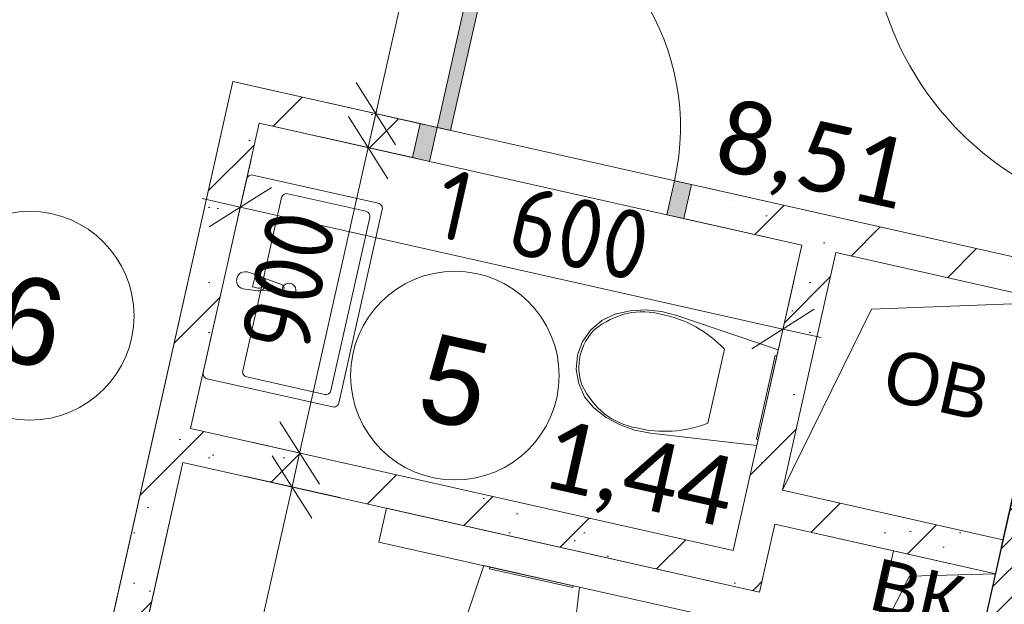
# Model space of a CAD drawing. Header units: millimetres. Extents: x -7213913 to -6930480, y 6129472 to 6353620.
# Tile 70 of 256: x -7200865 to -7198033, y 6164266 to 6165947. Entities that reach past the tile are written whole.
import ezdxf
from ezdxf.enums import TextEntityAlignment as Align

# ---------------------------------------------------------------- set-up
doc = ezdxf.new("R2010")
doc.units = ezdxf.units.MM
doc.header["$MEASUREMENT"] = 0
for name, color, linetype in [('S - квартира_помещение.АР', 7, 'Continuous'), ('АР-Мебель_Сантехника.АР', 7, 'Continuous'), ('АР-Стены_внутренние_пилоны.АР', 7, 'Continuous'), ('АР-Стены_Перегородки_межквартирные_200.АР', 7, 'Continuous'), ('АР-Чертеж-Размеры.АР', 7, 'Continuous'), ('Двери Archicad', 7, 'Continuous')]:
    doc.layers.add(name, color=color, linetype=linetype)
for name, color, linetype, lineweight in [('S - квартира_помещение.АР_Ном._пера__2', 8, 'Continuous', 15), ('АР-Мебель_Сантехника.АР_Ном._пера__101', 252, 'Continuous', 0), ('АР-Стены_внутренние_пилоны.АР_Ном._пера__1', 7, 'Continuous', 30), ('АР-Стены_Перегородки_межквартирные_200.АР_Ном._пера__1', 7, 'Continuous', 30), ('АР-Чертеж-Размеры.АР_Ном._пера__1', 7, 'Continuous', 0), ('Двери Archicad_Ном._пера__120', 7, 'Continuous', 0), ('ИОС-Шахты и отверстия.АР_Ном._пера__1', 7, 'Continuous', 0), ('Паспорта Зон Archicad_Ном._пера__1', 7, 'Continuous', 0)]:
    doc.layers.add(name, color=color, linetype=linetype, lineweight=lineweight)
doc.styles.add('РЎР“Р•РќР•Р\xa0Р\x98Р\xa0_РЎРўР\x98Р›Р¬_1', font='txt')
doc.styles.add('РЎР“Р•РќР•Р\xa0Р\x98Р\xa0_РЎРўР\x98Р›Р¬_2', font='calibri.ttf')
doc.styles.add('РЎР“Р•РќР•Р\xa0Р\x98Р\xa0_РЎРўР\x98Р›Р¬_3', font='GOST_Common.ttf')
doc.styles.add('РЎР“Р•РќР•Р\xa0Р\x98Р\xa0_РЎРўР\x98Р›Р¬_4', font='arial.ttf')
doc.dimstyles.new('СГЕНЕРИР_СТИЛЬ__4', dxfattribs={"dimtxt": 200, "dimasz": 142.5, "dimexe": 0.18, "dimexo": 0.0625, "dimgap": 0, "dimtad": 1, "dimdec": 0, "dimzin": 0, "dimdsep": 46, "dimtxsty": 'РЎР“Р•РќР•Р\xa0Р\x98Р\xa0_РЎРўР\x98Р›Р¬_3', "dimblk": 'ARROWHEAD_6', "dimblk1": 'ARROWHEAD_6', "dimblk2": 'ARROWHEAD_6', "dimcen": 0.09, "dimse1": 1, "dimse2": 1, "dimclrd": 7, "dimclre": 7, "dimclrt": 7, "dimazin": 0, "dimtfac": 1, "dimtdec": 4, "dimtmove": 2, "dimatfit": 3, "dimfxl": 1, "dimtolj": 1, "dimtzin": 0, "dimarcsym": 0})
doc.dimstyles.new('СГЕНЕРИР_СТИЛЬ__5', dxfattribs={"dimtxt": 200, "dimasz": 142.5, "dimexe": 0.18, "dimexo": 0.0625, "dimgap": 0, "dimtad": 1, "dimdec": 0, "dimzin": 0, "dimdsep": 46, "dimtxsty": 'РЎР“Р•РќР•Р\xa0Р\x98Р\xa0_РЎРўР\x98Р›Р¬_3', "dimblk": 'ARROWHEAD_6', "dimblk1": 'ARROWHEAD_6', "dimblk2": 'ARROWHEAD_6', "dimcen": 0.09, "dimse1": 1, "dimse2": 1, "dimclrd": 7, "dimclre": 7, "dimclrt": 7, "dimazin": 0, "dimtfac": 1, "dimtdec": 4, "dimtmove": 0, "dimatfit": 3, "dimfxl": 1, "dimtolj": 1, "dimtzin": 0, "dimarcsym": 0})
pattern_1 = [(45, (-6566190.34, 6562677.8), (-169.70563, 169.70563), []), (90, (-6566360.05, 6562847.5), (-216, 0), [0, -144, 0, -216]), (155, (-6566190.34, 6563017.2), (91.285545, 195.76248), [0, -105.6, 0, -182.4])]

# ---------------------------------------------------------------- blocks, each defined once
blk = doc.blocks.new('Холл_6_12_10', base_point=(-7199981.7, 6166267.3))
at = {"layer": 'S - квартира_помещение.АР_Ном._пера__2', "color": 8, "linetype": 'Continuous', "lineweight": 15, "flags": 128}
blk.add_lwpolyline([(-7197742.3, 6165306.1), (-7197374.8, 6166942.6), (-7199618.9, 6167446.6), (-7200009.2, 6167534.2), (-7200146.1, 6166924.4), (-7200877.9, 6167088.8), (-7201827.6, 6162860.1), (-7200949.5, 6162662.9), (-7200251.8, 6165769.5), (-7197861.3, 6165232.6), (-7197839.9, 6165328.1)], close=True, dxfattribs=at)
at = {"layer": 'Паспорта Зон Archicad_Ном._пера__1', "color": 7, "linetype": 'Continuous', "lineweight": 0}
blk.add_circle((-7200835.9, 6165095.9), 300, dxfattribs=at)
at = {"layer": 'Паспорта Зон Archicad_Ном._пера__1', "color": 7, "lineweight": 0, "style": 'РЎР“Р•РќР•Р\xa0Р\x98Р\xa0_РЎРўР\x98Р›Р¬_2'}
blk.add_attdef('ROOM_AREA', text='', height=200, rotation=347.3417, dxfattribs=at).set_placement((-7198314.2, 6165498.3), align=Align.MIDDLE_RIGHT)
at = {"layer": 'Паспорта Зон Archicad_Ном._пера__1', "color": 7, "lineweight": 0, "style": 'РЎР“Р•РќР•Р\xa0Р\x98Р\xa0_РЎРўР\x98Р›Р¬_1'}
blk.add_attdef('ROOM_NUMBER', text='', height=250, rotation=347.3417, dxfattribs=at).set_placement((-7200835.9, 6165081), align=Align.MIDDLE_CENTER)
blk = doc.blocks.new('С_у_5_13_10', base_point=(-7199439.7, 6164960.5))
at = {"layer": 'S - квартира_помещение.АР_Ном._пера__2', "color": 8, "linetype": 'Continuous', "lineweight": 15, "flags": 128}
blk.add_lwpolyline([(-7200176.1, 6165650), (-7200373.3, 6164771.9), (-7198812.3, 6164421.3), (-7198615.1, 6165299.4)], close=True, dxfattribs=at)
at = {"layer": 'Паспорта Зон Archicad_Ном._пера__1', "color": 7, "linetype": 'Continuous', "lineweight": 0}
blk.add_circle((-7199613.2, 6164923.9), 300, dxfattribs=at)
at = {"layer": 'Паспорта Зон Archicad_Ном._пера__1', "color": 7, "lineweight": 0, "style": 'РЎР“Р•РќР•Р\xa0Р\x98Р\xa0_РЎРўР\x98Р›Р¬_1'}
blk.add_attdef('ROOM_NUMBER', text='', height=250, rotation=347.3417, dxfattribs=at).set_placement((-7199613.2, 6164907.1), align=Align.MIDDLE_CENTER)
at = {"layer": 'Паспорта Зон Archicad_Ном._пера__1', "color": 7, "lineweight": 0, "style": 'РЎР“Р•РќР•Р\xa0Р\x98Р\xa0_РЎРўР\x98Р›Р¬_2'}
blk.add_attdef('ROOM_AREA', text='', height=200, rotation=347.3417, dxfattribs=at).set_placement((-7198815.9, 6164585.2), align=Align.MIDDLE_RIGHT)
blk = doc.blocks.new('С_у_4_14_10', base_point=(-7199566.7, 6163805.3))
at = {"layer": 'S - квартира_помещение.АР_Ном._пера__2', "color": 8, "linetype": 'Continuous', "lineweight": 15, "flags": 128}
blk.add_lwpolyline([(-7200851.9, 6162641), (-7199095.7, 6162246.5), (-7198788.6, 6163613.6), (-7198252, 6163493.1), (-7198058.5, 6164354.5), (-7198692.9, 6164496.9), (-7198736.7, 6164301.8), (-7200395.2, 6164674.3)], close=True, dxfattribs=at)
at = {"layer": 'Паспорта Зон Archicad_Ном._пера__1', "color": 7, "lineweight": 0, "style": 'РЎР“Р•РќР•Р\xa0Р\x98Р\xa0_РЎРўР\x98Р›Р¬_1'}
blk.add_attdef('ROOM_NUMBER', text='', height=250, rotation=347.3417, dxfattribs=at).set_placement((-7200107.6, 6162841.4), align=Align.MIDDLE_CENTER)
at = {"layer": 'Паспорта Зон Archicad_Ном._пера__1', "color": 7, "lineweight": 0, "style": 'РЎР“Р•РќР•Р\xa0Р\x98Р\xa0_РЎРўР\x98Р›Р¬_2'}
blk.add_attdef('ROOM_AREA', text='', height=200, rotation=347.3417, dxfattribs=at).set_placement((-7199211.1, 6162534.7), align=Align.MIDDLE_RIGHT)
blk = doc.blocks.new('Символ Проема в Полу 21[28]_10', base_point=(-7198417, 6164127.5))
at = {"layer": 'ИОС-Шахты и отверстия.АР_Ном._пера__1', "color": 7, "linetype": 'Continuous', "lineweight": 0, "flags": 128}
for points in [[(-7198417, 6164127.5), (-7198351.3, 6164420.2), (-7198058.5, 6164354.5), (-7198305.4, 6164347.8)], [(-7198305.4, 6164347.8), (-7198058.5, 6164354.5), (-7198124.3, 6164061.8), (-7198417, 6164127.5)]]:
    blk.add_lwpolyline(points, close=True, dxfattribs=at)
at = {"layer": 'ИОС-Шахты и отверстия.АР_Ном._пера__1', "color": 7, "linetype": 'Continuous', "lineweight": 0, "insert": (-7198253.6, 6164170.1), "char_height": 150, "attachment_point": 8, "rotation": 347.3417, "style": 'РЎР“Р•РќР•Р\xa0Р\x98Р\xa0_РЎРўР\x98Р›Р¬_4'}
blk.add_mtext('\\A1;{\\pqc;\\pt0;\\fArial|b0|i0|c204|p0;\\c739502;\\W1.000000;ВК\\fArial|b0|i0|c204|p0;\\W1.000000;\\A1{\\H.66x;\\S^  ;}\\fArial|b0|i0|c204|p0;\\W1.000000;\\fArial|b0|i0|c204|p0;\\W1.000000;\\A1{\\H.66x;\\S^  ;}\\fArial|b0|i0|c204|p0;\\W1.000000;\\fArial|b0|i0|c204|p0;\\W1.000000;\\A1{\\H.66x;\\S^  ;}}', dxfattribs=at)
blk = doc.blocks.new('Умывальник 23[42]_10', base_point=(-7200274.7, 6165211))
at = {"layer": 'АР-Мебель_Сантехника.АР_Ном._пера__101', "color": 252, "linetype": 'Continuous', "lineweight": 0}
for p, q in [((-7200093.6, 6165447), (-7199869.2, 6165396.6)), ((-7200223.3, 6164938), (-7200111.5, 6165435.7)), ((-7199857.8, 6165378.7), (-7199969.6, 6164881.1)), ((-7200194.8, 6165179.1), (-7200188.9, 6165205.6)), ((-7200188.9, 6165205.6), (-7200174.4, 6165202.4)), ((-7200180.3, 6165175.8), (-7200194.8, 6165179.1)), ((-7199987.5, 6164869.7), (-7200211.9, 6164920.1))]:
    blk.add_line(p, q, dxfattribs=at)
at = {"layer": 'АР-Мебель_Сантехника.АР_Ном._пера__101', "color": 252, "linetype": 'Continuous', "lineweight": 0, "flags": 128}
for points in [[(-7200337.2, 6164932.9), (-7200212.3, 6165489, -0.414214), (-7200194.3, 6165500.4), (-7199833.3, 6165419.3, -0.414214), (-7199822, 6165401.4), (-7199946.9, 6164845.2, -0.414214), (-7199964.8, 6164833.9), (-7200325.8, 6164915, -0.414214)], [(-7200221.7, 6165173.4), (-7200179.8, 6165168.1, 0.12102), (-7200169.8, 6165169.2), (-7200116.7, 6165164.1, 0.882566), (-7200111.9, 6165185.8), (-7200162.1, 6165203.8, 0.12102), (-7200170.6, 6165209.1), (-7200210.7, 6165222.2, 1)]]:
    blk.add_lwpolyline(points, format="xyb", close=True, dxfattribs=at)
at = {"layer": 'АР-Мебель_Сантехника.АР_Ном._пера__101', "color": 252, "linetype": 'Continuous', "lineweight": 0}
blk.add_circle((-7200090.2, 6165169.5), 20, dxfattribs=at)
for centre, radius, start, end in [((-7200096.9, 6165432.4), 15, 77.3417, 167.3417), ((-7199872.5, 6165382), 15, 347.3417, 77.3417), ((-7200177.4, 6165189.1), 13.6, 257.3417, 77.3417), ((-7200177.1, 6165189), 21.1, 290.1128, 44.5707), ((-7200208.6, 6164934.8), 15, 167.3417, 257.3417), ((-7199984.2, 6164884.4), 15, 257.3417, 347.3417)]:
    blk.add_arc(centre, radius, start, end, dxfattribs=at)
blk = doc.blocks.new('Унитаз 23[43]_10', base_point=(-7198713.7, 6164860.4))
at = {"layer": 'АР-Мебель_Сантехника.АР_Ном._пера__101', "color": 252, "linetype": 'Continuous', "lineweight": 0}
for p, q in [((-7198861.5, 6164893.6), (-7198837.6, 6164999.9)), ((-7198885.3, 6164787.3), (-7198861.5, 6164893.6))]:
    blk.add_line(p, q, dxfattribs=at)
at = {"layer": 'АР-Мебель_Сантехника.АР_Ном._пера__101', "color": 252, "linetype": 'Continuous', "lineweight": 0, "flags": 128}
for points in [[(-7199063.7, 6165112.6), (-7199108.9, 6165110.1), (-7199153.1, 6165100.5), (-7199190.5, 6165082.7), (-7199222.1, 6165055.9), (-7199245.8, 6165022), (-7199260.1, 6164983.1), (-7199263.8, 6164941.9), (-7199256.9, 6164901), (-7199239.8, 6164863.3), (-7199213.6, 6164831.2), (-7199177.7, 6164803.7), (-7199138, 6164782), (-7199095.3, 6164766.8), (-7199050.8, 6164758.4), (-7198744.6, 6164722.8), (-7198682.8, 6164997.9), (-7198974.9, 6165096.7), (-7199018.7, 6165108.1)], [(-7198740.7, 6164740.4), (-7198686.8, 6164980.4), (-7198691.7, 6164981.5), (-7198745.6, 6164741.5)]]:
    blk.add_lwpolyline(points, close=True, dxfattribs=at)
at = {"layer": 'АР-Мебель_Сантехника.АР_Ном._пера__101', "color": 252, "linetype": 'Continuous', "lineweight": 0}
for centre, major_axis, start_param, end_param in [((-7199085.3, 6164852.1), (56.3, 250.7), 6.227454, 7.128043), ((-7199101.5, 6164682.9), (93.2, 414.9), 5.753781, 6.306801), ((-7199134.6, 6164954.1), (30.4, 135.2), 0.938292, 1.564936), ((-7199134.2, 6164955.7), (30.4, 135.2), 1.576657, 2.203301), ((-7199046.1, 6165026.7), (56.3, 250.7), 2.296732, 3.19732), ((-7198988.4, 6165186.6), (93.2, 414.9), 3.117975, 3.670995)]:
    blk.add_ellipse(centre, major_axis=major_axis, ratio=0.875546, start_param=start_param, end_param=end_param, dxfattribs=at)
blk = doc.blocks.new('Унитаз 23[67]_10', base_point=(-7199392.7, 6164346.7))
at = {"layer": 'АР-Мебель_Сантехника.АР_Ном._пера__101', "color": 252, "linetype": 'Continuous', "lineweight": 0}
for p, q in [((-7199532.1, 6164222.8), (-7199425.9, 6164198.9)), ((-7199425.9, 6164198.9), (-7199319.6, 6164175.1))]:
    blk.add_line(p, q, dxfattribs=at)
at = {"layer": 'АР-Мебель_Сантехника.АР_Ном._пера__101', "color": 252, "linetype": 'Continuous', "lineweight": 0, "flags": 128}
for points in [[(-7199314.3, 6163922.4), (-7199336, 6163882.7), (-7199363.5, 6163846.8), (-7199395.6, 6163820.6), (-7199433.3, 6163803.5), (-7199474.1, 6163796.6), (-7199515.4, 6163800.3), (-7199554.2, 6163814.6), (-7199588.2, 6163838.3), (-7199615, 6163869.9), (-7199632.8, 6163907.3), (-7199642.4, 6163951.5), (-7199644.9, 6163996.7), (-7199640.4, 6164041.7), (-7199629, 6164085.5), (-7199530.2, 6164377.6), (-7199255.1, 6164315.8), (-7199290.7, 6164009.5), (-7199299.1, 6163965.1)], [(-7199512.7, 6164373.6), (-7199272.7, 6164319.7), (-7199273.8, 6164314.8), (-7199513.8, 6164368.7)]]:
    blk.add_lwpolyline(points, close=True, dxfattribs=at)
at = {"layer": 'АР-Мебель_Сантехника.АР_Ном._пера__101', "color": 252, "linetype": 'Continuous', "lineweight": 0}
for centre, major_axis, start_param, end_param in [((-7199215.2, 6163958.9), (-414.9, 93.2), 5.753783, 6.306803), ((-7199718.9, 6164072), (-414.9, 93.2), 3.117977, 3.670997), ((-7199384.4, 6163975.1), (-250.7, 56.3), 6.227458, 7.128046), ((-7199559, 6164014.3), (-250.7, 56.3), 2.296735, 3.197324), ((-7199486.4, 6163925.8), (-135.2, 30.4), 0.938292, 1.564935), ((-7199487.9, 6163926.2), (-135.2, 30.4), 1.576657, 2.203301)]:
    blk.add_ellipse(centre, major_axis=major_axis, ratio=0.875546, start_param=start_param, end_param=end_param, dxfattribs=at)
blk = doc.blocks.new('Символ Проема в Полу 21[132]_10', base_point=(-7198670.9, 6164594.5))
at = {"layer": 'ИОС-Шахты и отверстия.АР_Ном._пера__1', "color": 7, "linetype": 'Continuous', "lineweight": 0, "flags": 128}
for points in [[(-7198670.9, 6164594.5), (-7198517.5, 6165277.5), (-7197883.2, 6165135.1), (-7198414.4, 6165114.7)], [(-7198414.4, 6165114.7), (-7197883.2, 6165135.1), (-7198036.6, 6164452.1), (-7198670.9, 6164594.5)]]:
    blk.add_lwpolyline(points, close=True, dxfattribs=at)
at = {"layer": 'ИОС-Шахты и отверстия.АР_Ном._пера__1', "color": 7, "linetype": 'Continuous', "lineweight": 0, "insert": (-7198196.4, 6164769.7), "char_height": 150, "attachment_point": 8, "rotation": 347.3417, "style": 'РЎР“Р•РќР•Р\xa0Р\x98Р\xa0_РЎРўР\x98Р›Р¬_4'}
blk.add_mtext('\\A1;{\\pqc;\\pt0;\\fArial|b0|i0|c204|p0;\\c739502;\\W1.000000;ОВ\\fArial|b0|i0|c204|p0;\\W1.000000;\\A1{\\H.66x;\\S^  ;}\\fArial|b0|i0|c204|p0;\\W1.000000;\\fArial|b0|i0|c204|p0;\\W1.000000;\\A1{\\H.66x;\\S^  ;}\\fArial|b0|i0|c204|p0;\\W1.000000;\\fArial|b0|i0|c204|p0;\\W1.000000;\\A1{\\H.66x;\\S^  ;}}', dxfattribs=at)
blk = doc.blocks.new('Металлическая Дверь 23[20]_10', base_point=(-6566190.3, 6562677.8))
at = {"layer": 'Двери Archicad_Ном._пера__120', "linetype": 'Continuous', "lineweight": 0, "true_color": 0xffffff}
for points in [[(-7198398.1, 6166447.6), (-7198406.9, 6166408.6), (-7197538.5, 6166213.5), (-7197529.8, 6166252.6)], [(-7197434.2, 6166313.1), (-7197512.2, 6166330.6), (-7197529.8, 6166252.6), (-7197490.7, 6166243.8), (-7197451.7, 6166235)], [(-7197646.7, 6165366.7), (-7197685.8, 6165375.4), (-7197724.8, 6165384.2), (-7197742.3, 6165306.1), (-7197664.3, 6165288.6)]]:
    blk.add_hatch(color=7, dxfattribs=at).paths.add_polyline_path(points)
at = {"layer": 'Двери Archicad_Ном._пера__120', "color": 7, "linetype": 'Continuous', "lineweight": 0}
for p, q in [((-7198406.9, 6166408.6), (-7198398.1, 6166447.6)), ((-7198398.1, 6166447.6), (-7197529.8, 6166252.6)), ((-7197538.5, 6166213.5), (-7198406.9, 6166408.6)), ((-7197512.2, 6166330.6), (-7197529.8, 6166252.6)), ((-7197434.2, 6166313.1), (-7197512.2, 6166330.6)), ((-7197512.2, 6166330.6), (-7197434.2, 6166313.1)), ((-7197512.2, 6166330.6), (-7197434.2, 6166313.1)), ((-7197451.7, 6166235), (-7197434.2, 6166313.1)), ((-7197438.6, 6166293.6), (-7197302, 6166262.9)), ((-7197297.6, 6166282.4), (-7197302, 6166262.9)), ((-7197529.8, 6166252.6), (-7197538.5, 6166213.5)), ((-7197529.8, 6166252.6), (-7197490.7, 6166243.8)), ((-7197490.7, 6166243.8), (-7197451.7, 6166235)), ((-7197724.8, 6165384.2), (-7197742.3, 6165306.1)), ((-7197685.8, 6165375.4), (-7197724.8, 6165384.2)), ((-7197646.7, 6165366.7), (-7197685.8, 6165375.4)), ((-7197664.3, 6165288.6), (-7197646.7, 6165366.7)), ((-7197742.3, 6165306.1), (-7197664.3, 6165288.6)), ((-7197742.3, 6165306.1), (-7197664.3, 6165288.6)), ((-7197742.3, 6165306.1), (-7197664.3, 6165288.6)), ((-7197659.9, 6165308.1), (-7197523.3, 6165277.4)), ((-7197527.7, 6165257.9), (-7197523.3, 6165277.4))]:
    blk.add_line(p, q, dxfattribs=at)
blk.add_arc((-7197529.8, 6166252.6), 890, 167.3417, 257.3417, dxfattribs=at)
blk = doc.blocks.new('Стена_53_10', base_point=(-7196514.7, 6170772.2))
at = {"layer": 'Двери Archicad_Ном._пера__120', "color": 7, "linetype": 'Continuous', "lineweight": 0}
blk.add_blockref('Металлическая Дверь 23[20]_10', (-6566190.3, 6562677.8), dxfattribs=at)
blk = doc.blocks.new('Стена_193_10', base_point=(-7200873.8, 6162543.4))
at = {"layer": 'АР-Стены_Перегородки_межквартирные_200.АР', "linetype": 'Continuous', "lineweight": 0, "true_color": 0x000000}
h = blk.add_hatch(dxfattribs=at)
h.set_pattern_fill('БУТ__50__000A', color=18, style=0, pattern_type=2)
h.set_pattern_definition(pattern_1)
h.paths.add_polyline_path([(-7200273.7, 6165671.9), (-7200176.1, 6165650), (-7200251.8, 6165769.5)])
h = blk.add_hatch(dxfattribs=at)
h.set_pattern_fill('БУТ__50__000A', color=18, style=0, pattern_type=2)
h.set_pattern_definition(pattern_1)
h.paths.add_polyline_path([(-7200251.8, 6165769.5), (-7200176.1, 6165650), (-7200154.2, 6165747.6)])
h = blk.add_hatch(dxfattribs=at)
h.set_pattern_fill('БУТ__50__000A', color=18, style=0, pattern_type=2)
h.set_pattern_definition(pattern_1)
h.paths.add_polyline_path([(-7200599.8, 6164219.8), (-7200502.2, 6164197.9), (-7200176.1, 6165650), (-7200273.7, 6165671.9)])
at = {"layer": 'АР-Стены_Перегородки_межквартирные_200.АР_Ном._пера__1', "color": 7, "linetype": 'Continuous', "lineweight": 15, "flags": 128}
for points in [[(-7200251.8, 6165769.5), (-7200599.8, 6164219.8)], [(-7200251.8, 6165769.5), (-7200154.2, 6165747.6)], [(-7200373.3, 6164771.9), (-7200176.1, 6165650)], [(-7200502.2, 6164197.9), (-7200395.2, 6164674.3)]]:
    blk.add_lwpolyline(points, dxfattribs=at)
blk = doc.blocks.new('Металлическая Дверь 23[45]_10', base_point=(-6566190.3, 6562677.8))
at = {"layer": 'Двери Archicad', "linetype": 'Continuous', "lineweight": 0, "true_color": 0xffffff}
for points in [[(-7199511, 6166320.6), (-7199664.4, 6165637.6), (-7199625.3, 6165628.8), (-7199472, 6166311.8)], [(-7199735.1, 6165551), (-7199686.3, 6165540), (-7199673.1, 6165598.6), (-7199664.4, 6165637.6), (-7199713.2, 6165648.5)], [(-7199003.3, 6165386.6), (-7198954.5, 6165375.7), (-7198932.6, 6165473.2), (-7198981.4, 6165484.2), (-7198990.2, 6165445.2)]]:
    blk.add_hatch(color=7, dxfattribs=at).paths.add_polyline_path(points)
at = {"layer": 'Двери Archicad_Ном._пера__120', "color": 7, "linetype": 'Continuous', "lineweight": 0}
for p, q in [((-7199511, 6166320.6), (-7199664.4, 6165637.6)), ((-7199625.3, 6165628.8), (-7199472, 6166311.8)), ((-7199472, 6166311.8), (-7199511, 6166320.6)), ((-7199735.1, 6165551), (-7199713.2, 6165648.5)), ((-7199713.2, 6165648.5), (-7199735.1, 6165551)), ((-7199713.2, 6165648.5), (-7199735.1, 6165551)), ((-7199713.2, 6165648.5), (-7199664.4, 6165637.6)), ((-7199664.4, 6165637.6), (-7199673.1, 6165598.6)), ((-7199664.4, 6165637.6), (-7199625.3, 6165628.8)), ((-7199673.1, 6165598.6), (-7199686.3, 6165540)), ((-7199686.3, 6165540), (-7199735.1, 6165551)), ((-7198990.2, 6165445.2), (-7198981.4, 6165484.2)), ((-7198981.4, 6165484.2), (-7198932.6, 6165473.2)), ((-7198932.6, 6165473.2), (-7198954.5, 6165375.7)), ((-7198932.6, 6165473.2), (-7198954.5, 6165375.7)), ((-7198932.6, 6165473.2), (-7198954.5, 6165375.7)), ((-7199003.3, 6165386.6), (-7198990.2, 6165445.2)), ((-7198954.5, 6165375.7), (-7199003.3, 6165386.6))]:
    blk.add_line(p, q, dxfattribs=at)
blk.add_arc((-7199664.4, 6165637.6), 700, 347.3417, 77.3417, dxfattribs=at)
blk = doc.blocks.new('Стена_194_10', base_point=(-7200176.1, 6165650))
at = {"layer": 'АР-Стены_Перегородки_межквартирные_200.АР', "linetype": 'Continuous', "lineweight": 0, "true_color": 0x000000}
h = blk.add_hatch(dxfattribs=at)
h.set_pattern_fill('БУТ__50__000A', color=18, style=0, pattern_type=2)
h.set_pattern_definition(pattern_1)
h.paths.add_polyline_path([(-7200154.2, 6165747.6), (-7200176.1, 6165650), (-7199735.1, 6165551), (-7199713.2, 6165648.5)])
h = blk.add_hatch(dxfattribs=at)
h.set_pattern_fill('БУТ__50__000A', color=18, style=0, pattern_type=2)
h.set_pattern_definition(pattern_1)
h.paths.add_polyline_path([(-7198932.6, 6165473.2), (-7198954.5, 6165375.7), (-7197883.2, 6165135.1), (-7197861.3, 6165232.6)])
at = {"layer": 'АР-Стены_Перегородки_межквартирные_200.АР_Ном._пера__1', "color": 7, "linetype": 'Continuous', "lineweight": 15}
for p, q in [((-7199713.2, 6165648.5), (-7199735.1, 6165551)), ((-7198932.6, 6165473.2), (-7198954.5, 6165375.7))]:
    blk.add_line(p, q, dxfattribs=at)
at = {"layer": 'АР-Стены_Перегородки_межквартирные_200.АР_Ном._пера__1', "color": 7, "linetype": 'Continuous', "lineweight": 15, "flags": 128}
for points in [[(-7199713.2, 6165648.5), (-7200154.2, 6165747.6)], [(-7200176.1, 6165650), (-7199735.1, 6165551)], [(-7197861.3, 6165232.6), (-7198932.6, 6165473.2)], [(-7198954.5, 6165375.7), (-7198615.1, 6165299.4)], [(-7198517.5, 6165277.5), (-7197883.2, 6165135.1)], [(-7197883.2, 6165135.1), (-7197861.3, 6165232.6)]]:
    blk.add_lwpolyline(points, dxfattribs=at)
at = {"layer": 'Двери Archicad', "color": 7, "linetype": 'Continuous', "lineweight": 0}
blk.add_blockref('Металлическая Дверь 23[45]_10', (-6566190.3, 6562677.8), dxfattribs=at)
blk = doc.blocks.new('Стена_195_10', base_point=(-7200395.2, 6164674.3))
at = {"layer": 'АР-Стены_Перегородки_межквартирные_200.АР', "linetype": 'Continuous', "lineweight": 0, "true_color": 0x000000}
h = blk.add_hatch(dxfattribs=at)
h.set_pattern_fill('БУТ__50__000A', color=18, style=0, pattern_type=2)
h.set_pattern_definition(pattern_1)
h.paths.add_polyline_path([(-7198812.3, 6164421.3), (-7200373.3, 6164771.9), (-7200395.2, 6164674.3), (-7198834.3, 6164323.7)])
h = blk.add_hatch(dxfattribs=at)
h.set_pattern_fill('БУТ__50__000A', color=18, style=0, pattern_type=2)
h.set_pattern_definition(pattern_1)
h.paths.add_polyline_path([(-7198834.3, 6164323.7), (-7198736.7, 6164301.8), (-7198812.3, 6164421.3)])
h = blk.add_hatch(dxfattribs=at)
h.set_pattern_fill('БУТ__50__000A', color=18, style=0, pattern_type=2)
h.set_pattern_definition(pattern_1)
h.paths.add_polyline_path([(-7198812.3, 6164421.3), (-7198736.7, 6164301.8), (-7198714.8, 6164399.4)])
at = {"layer": 'АР-Стены_Перегородки_межквартирные_200.АР_Ном._пера__1', "color": 7, "linetype": 'Continuous', "lineweight": 15, "flags": 128}
for points in [[(-7198812.3, 6164421.3), (-7200373.3, 6164771.9)], [(-7200395.2, 6164674.3), (-7198736.7, 6164301.8)], [(-7198736.7, 6164301.8), (-7198714.8, 6164399.4)]]:
    blk.add_lwpolyline(points, dxfattribs=at)
blk = doc.blocks.new('Стена_196_10', base_point=(-7198736.7, 6164301.8))
at = {"layer": 'АР-Стены_Перегородки_межквартирные_200.АР', "linetype": 'Continuous', "lineweight": 0, "true_color": 0x000000}
h = blk.add_hatch(dxfattribs=at)
h.set_pattern_fill('БУТ__50__000A', color=18, style=0, pattern_type=2)
h.set_pattern_definition(pattern_1)
h.paths.add_polyline_path([(-7198714.8, 6164399.4), (-7198517.5, 6165277.5), (-7198615.1, 6165299.4), (-7198812.3, 6164421.3)])
at = {"layer": 'АР-Стены_Перегородки_межквартирные_200.АР_Ном._пера__1', "color": 7, "linetype": 'Continuous', "lineweight": 15, "flags": 128}
for points in [[(-7198615.1, 6165299.4), (-7198812.3, 6164421.3)], [(-7198670.9, 6164594.5), (-7198517.5, 6165277.5)], [(-7198714.8, 6164399.4), (-7198692.9, 6164497)]]:
    blk.add_lwpolyline(points, dxfattribs=at)
blk = doc.blocks.new('Стена_197_10', base_point=(-7198670.9, 6164594.5))
at = {"layer": 'АР-Стены_Перегородки_межквартирные_200.АР', "linetype": 'Continuous', "lineweight": 0, "true_color": 0x000000}
h = blk.add_hatch(dxfattribs=at)
h.set_pattern_fill('БУТ__50__000A', color=18, style=0, pattern_type=2)
h.set_pattern_definition(pattern_1)
h.paths.add_polyline_path([(-7198692.9, 6164497), (-7198058.5, 6164354.5), (-7198036.6, 6164452.1), (-7198670.9, 6164594.5)])
at = {"layer": 'АР-Стены_Перегородки_межквартирные_200.АР_Ном._пера__1', "color": 7, "linetype": 'Continuous', "lineweight": 15, "flags": 128}
for points in [[(-7198036.6, 6164452.1), (-7198670.9, 6164594.5)], [(-7198692.9, 6164497), (-7198058.5, 6164354.5)], [(-7198058.5, 6164354.5), (-7198036.6, 6164452.1)]]:
    blk.add_lwpolyline(points, dxfattribs=at)
blk = doc.blocks.new('Стена_395_10', base_point=(-7198412.7, 6162093.1))
at = {"layer": 'АР-Стены_внутренние_пилоны.АР', "linetype": 'Continuous', "lineweight": 0, "true_color": 0x000000}
h = blk.add_hatch(dxfattribs=at)
h.set_pattern_fill('ЖЕЛЕЗОБЕТОН__PROJECT__000A', color=18, style=0, pattern_type=2)
h.set_pattern_definition([(45, (-6566190.34, 6562677.8), (-84.852814, 84.852814), []), (45, (-6566232.77, 6562720.22), (-84.852814, 84.852814), [90, -30, 0, -30])])
h.paths.add_polyline_path([(-7198266.3, 6162060.3), (-7197547.2, 6165262.3), (-7197839.9, 6165328.1), (-7198559.1, 6162126)])
at = {"layer": 'АР-Стены_внутренние_пилоны.АР_Ном._пера__1', "color": 7, "linetype": 'Continuous', "lineweight": 30, "flags": 128}
blk.add_lwpolyline([(-7197839.9, 6165328.1), (-7198559.1, 6162126)], dxfattribs=at)
blk = doc.blocks.new('*D996', base_point=(-6566190.3, 6562677.8))
at = {"layer": 'АР-Чертеж-Размеры.АР_Ном._пера__1', "color": 7, "linetype": 'Continuous', "lineweight": 0, "transparency": 16777216}
for p, q in [((-7200081.5, 6164603.9), (-7200056.8, 6164713.6)), ((-7200024.7, 6164514.3), (-7200138.2, 6164693.5)), ((-7199944.3, 6164573.1), (-7200218.7, 6164634.7)), ((-7200538.2, 6162570.5), (-7200081.5, 6164603.9)), ((-7200594.9, 6162660.1), (-7200481.4, 6162480.9)), ((-7200401, 6162539.7), (-7200675.4, 6162601.3)), ((-7200562.8, 6162460.7), (-7200538.2, 6162570.5))]:
    blk.add_line(p, q, dxfattribs=at)
at = {"layer": 'АР-Чертеж-Размеры.АР_Ном._пера__1', "color": 7, "lineweight": 0, "transparency": 16777216, "insert": (-7200397.4, 6163461.4), "char_height": 200, "attachment_point": 7, "rotation": 77.3417, "style": 'РЎР“Р•РќР•Р\xa0Р\x98Р\xa0_РЎРўР\x98Р›Р¬_3'}
blk.add_mtext('\\A1;{\\pql;\\fGOST Common|b0|i0|c204|p0;\\W1.000000;2\xa0084}', dxfattribs=at)
blk = doc.blocks.new('ARROWHEAD_6')
at = {"color": 0, "linetype": 'Continuous', "lineweight": 0}
for p, q in [((-0.5, -0.5), (0.5, 0.5)), ((0, 0), (-1, 0))]:
    blk.add_line(p, q, dxfattribs=at)
blk = doc.blocks.new('*D997', base_point=(-6566190.3, 6562677.8))
at = {"layer": 'АР-Чертеж-Размеры.АР_Ном._пера__1', "color": 7, "linetype": 'Continuous', "lineweight": 0, "transparency": 16777216}
for p, q in [((-7199862.3, 6165579.6), (-7199837.7, 6165689.3)), ((-7199805.6, 6165489.9), (-7199919.1, 6165669.2)), ((-7199725.1, 6165548.7), (-7199999.6, 6165610.4)), ((-7200059.6, 6164701.4), (-7199862.3, 6165579.6)), ((-7200116.3, 6164791), (-7200002.8, 6164611.8)), ((-7199922.4, 6164670.6), (-7200196.8, 6164732.3)), ((-7200084.2, 6164591.7), (-7200059.6, 6164701.4))]:
    blk.add_line(p, q, dxfattribs=at)
at = {"layer": 'АР-Чертеж-Размеры.АР_Ном._пера__1', "color": 7, "lineweight": 0, "transparency": 16777216, "insert": (-7200038.7, 6164977.1), "char_height": 200, "attachment_point": 7, "rotation": 77.3417, "style": 'РЎР“Р•РќР•Р\xa0Р\x98Р\xa0_РЎРўР\x98Р›Р¬_3'}
blk.add_mtext('\\A1;{\\pql;\\fGOST Common|b0|i0|c204|p0;\\W1.000000;900}', dxfattribs=at)
blk = doc.blocks.new('*D998', base_point=(-6566190.3, 6562677.8))
at = {"layer": 'АР-Чертеж-Размеры.АР_Ном._пера__1', "color": 7, "linetype": 'Continuous', "lineweight": 0, "transparency": 16777216}
for p, q in [((-7200483.5, 6164281.1), (-7200545.2, 6164006.7)), ((-7200424.8, 6164200.7), (-7200604, 6164087.2)), ((-7200514.4, 6164143.9), (-7200624.1, 6164168.6)), ((-7198221.5, 6163629), (-7200514.4, 6164143.9)), ((-7198190.7, 6163766.2), (-7198252.3, 6163491.8)), ((-7198311.1, 6163572.2), (-7198131.9, 6163685.7)), ((-7198111.7, 6163604.3), (-7198221.5, 6163629))]:
    blk.add_line(p, q, dxfattribs=at)
at = {"layer": 'АР-Чертеж-Размеры.АР_Ном._пера__1', "color": 7, "lineweight": 0, "transparency": 16777216, "insert": (-7199158.3, 6163903.1), "char_height": 200, "attachment_point": 7, "rotation": 347.3417, "style": 'РЎР“Р•РќР•Р\xa0Р\x98Р\xa0_РЎРўР\x98Р›Р¬_3'}
blk.add_mtext('\\A1;{\\pql;\\fGOST Common|b0|i0|c204|p0;\\W1.000000;2\xa0350}', dxfattribs=at)
blk = doc.blocks.new('*D1022', base_point=(-6566190.3, 6562677.8))
at = {"layer": 'АР-Чертеж-Размеры.АР_Ном._пера__1', "color": 7, "linetype": 'Continuous', "lineweight": 0, "transparency": 16777216}
for p, q in [((-7200261.2, 6165271.3), (-7200199.5, 6165545.7)), ((-7200140.7, 6165465.2), (-7200320, 6165351.7)), ((-7200340.1, 6165433.1), (-7200230.4, 6165408.5)), ((-7200230.4, 6165408.5), (-7198669.4, 6165057.9)), ((-7198700.2, 6164920.7), (-7198638.6, 6165195.1)), ((-7198759, 6165001.1), (-7198579.8, 6165114.6)), ((-7198669.4, 6165057.9), (-7198559.6, 6165033.2))]:
    blk.add_line(p, q, dxfattribs=at)
at = {"layer": 'АР-Чертеж-Размеры.АР_Ном._пера__1', "color": 7, "lineweight": 0, "transparency": 16777216, "insert": (-7199682.8, 6165326.5), "char_height": 200, "attachment_point": 7, "rotation": 347.3417, "style": 'РЎР“Р•РќР•Р\xa0Р\x98Р\xa0_РЎРўР\x98Р›Р¬_3'}
blk.add_mtext('\\A1;{\\pql;\\fGOST Common|b0|i0|c204|p0;\\W1.000000;1\xa0600}', dxfattribs=at)
blk = doc.blocks.new('*D1078', base_point=(-6566190.3, 6562677.8))
at = {"layer": 'АР-Чертеж-Размеры.АР_Ном._пера__1', "color": 7, "linetype": 'Continuous', "lineweight": 0, "transparency": 16777216}
for p, q in [((-7199451.5, 6167409), (-7199426.8, 6167518.7)), ((-7199394.7, 6167319.4), (-7199508.2, 6167498.6)), ((-7199314.3, 6167378.2), (-7199588.7, 6167439.8)), ((-7199840.4, 6165677.1), (-7199451.5, 6167409)), ((-7199897.2, 6165766.7), (-7199783.7, 6165587.5)), ((-7199703.2, 6165646.3), (-7199977.6, 6165707.9)), ((-7199865.1, 6165567.4), (-7199840.4, 6165677.1))]:
    blk.add_line(p, q, dxfattribs=at)
at = {"layer": 'АР-Чертеж-Размеры.АР_Ном._пера__1', "color": 7, "lineweight": 0, "transparency": 16777216, "insert": (-7199750.2, 6166261.3), "char_height": 200, "attachment_point": 7, "rotation": 77.3417, "style": 'РЎР“Р•РќР•Р\xa0Р\x98Р\xa0_РЎРўР\x98Р›Р¬_3'}
blk.add_mtext('\\A1;{\\pql;\\fGOST Common|b0|i0|c204|p0;\\W1.000000;1\xa0775}', dxfattribs=at)

msp = doc.modelspace()

# ---------------------------------------------------------------- linework, layer by layer
at = {"layer": 'S - квартира_помещение.АР', "color": 254, "linetype": 'Continuous', "lineweight": 0, "true_color": 0xd8d8d8, "flags": 128}
for points in [[(-7197742.3, 6165306.1), (-7197374.8, 6166942.6), (-7199618.9, 6167446.6), (-7200009.2, 6167534.2), (-7200146.1, 6166924.4), (-7200877.9, 6167088.8), (-7201827.6, 6162860.1), (-7200949.5, 6162662.9), (-7200251.8, 6165769.5), (-7197861.3, 6165232.6), (-7197839.9, 6165328.1)], [(-7200176.1, 6165650), (-7200373.3, 6164771.9), (-7198812.3, 6164421.3), (-7198615.1, 6165299.4)], [(-7200851.9, 6162641), (-7199095.7, 6162246.5), (-7198788.6, 6163613.6), (-7198252, 6163493.1), (-7198058.5, 6164354.5), (-7198692.9, 6164496.9), (-7198736.7, 6164301.8), (-7200395.2, 6164674.3)]]:
    msp.add_lwpolyline(points, close=True, dxfattribs=at)
at = {"layer": 'АР-Мебель_Сантехника.АР_Ном._пера__101', "color": 252, "linetype": 'Continuous', "lineweight": 0}
msp.add_lwpolyline([(-7198417, 6164127.5), (-7199831.7, 6164445.3), (-7199809.8, 6164542.9), (-7198736.7, 6164301.8), (-7198692.9, 6164497), (-7198351.3, 6164420.2)], close=True, dxfattribs=at)

# ---------------------------------------------------------------- block references
at = {"layer": 'S - квартира_помещение.АР', "color": 7, "linetype": 'Continuous', "lineweight": 0}
for name, p, values in [('Холл_6_12_10', (-7199981.7, 6166267.3), {'ROOM_NUMBER': '6', 'ROOM_AREA': '8,51'}), ('С_у_5_13_10', (-7199439.7, 6164960.5), {'ROOM_NUMBER': '5', 'ROOM_AREA': '1,44'})]:
    msp.add_blockref(name, p, dxfattribs=at).add_auto_attribs(values)
msp.add_blockref('С_у_4_14_10', (-7199566.7, 6163805.3), dxfattribs=at)
at = {"layer": 'АР-Мебель_Сантехника.АР', "color": 252, "linetype": 'Continuous', "lineweight": 0}
for name, p in [('Умывальник 23[42]_10', (-7200274.7, 6165211)), ('Унитаз 23[43]_10', (-7198713.7, 6164860.4)), ('Унитаз 23[67]_10', (-7199392.7, 6164346.7))]:
    msp.add_blockref(name, p, dxfattribs=at)
at = {"layer": 'АР-Стены_внутренние_пилоны.АР', "color": 7, "lineweight": 0}
msp.add_blockref('Стена_395_10', (-7198412.7, 6162093.1), dxfattribs=at)
at = {"layer": 'АР-Стены_Перегородки_межквартирные_200.АР', "color": 7, "lineweight": 0}
for name, p in [('Стена_53_10', (-7196514.7, 6170772.2)), ('Стена_194_10', (-7200176.1, 6165650)), ('Стена_193_10', (-7200873.8, 6162543.4)), ('Стена_196_10', (-7198736.7, 6164301.8)), ('Стена_195_10', (-7200395.2, 6164674.3)), ('Стена_197_10', (-7198670.9, 6164594.5))]:
    msp.add_blockref(name, p, dxfattribs=at)
at = {"layer": 'ИОС-Шахты и отверстия.АР_Ном._пера__1', "color": 7, "linetype": 'Continuous', "lineweight": 0}
for name, p in [('Символ Проема в Полу 21[132]_10', (-7198670.9, 6164594.5)), ('Символ Проема в Полу 21[28]_10', (-7198417, 6164127.5))]:
    msp.add_blockref(name, p, dxfattribs=at)

# ---------------------------------------------------------------- dimensions: what is measured, and where the dimension line sits
at = {"layer": 'АР-Чертеж-Размеры.АР', "color": 7, "linetype": 'Continuous', "lineweight": 0}
for base, p1, p2, angle, dimstyle, picture, middle, turn in [((-7199451.5, 6167409), (-7199056.5, 6165501.1), (-7198389.5, 6167170.5), 77.3417, 'СГЕНЕРИР_СТИЛЬ__5', '*D1078', (-7199772.6, 6166618), 77.3417), ((-7198669.4, 6165057.9), (-7200176.1, 6165650), (-7198615.1, 6165299.4), 347.3417, 'СГЕНЕРИР_СТИЛЬ__4', '*D1022', (-7199326.1, 6165348.9), 347.3417), ((-7199862.3, 6165579.6), (-7199592.8, 6164596.6), (-7199029.7, 6165392.5), 77.3417, 'СГЕНЕРИР_СТИЛЬ__4', '*D997', (-7200086.2, 6165221.8), 77.3417), ((-7200081.5, 6164603.9), (-7199632.3, 6162367), (-7199566, 6164488.1), 77.3417, 'СГЕНЕРИР_СТИЛЬ__4', '*D996', (-7200419.7, 6163818.1), 77.3417), ((-7200514.4, 6164143.9), (-7198199.5, 6163727), (-7200514, 6164145.5), 167.3417, 'СГЕНЕРИР_СТИЛЬ__4', '*D998', (-7198801.7, 6163925.5), 347.3417)]:
    dim = msp.add_linear_dim(base=base, p1=p1, p2=p2, angle=angle, dimstyle=dimstyle, dxfattribs=at)
    dim.commit()
    dim.dimension.update_dxf_attribs({"geometry": picture, "text_midpoint": middle, "dimtype": 160, "text_rotation": turn})

doc.saveas('drawing.dxf')
